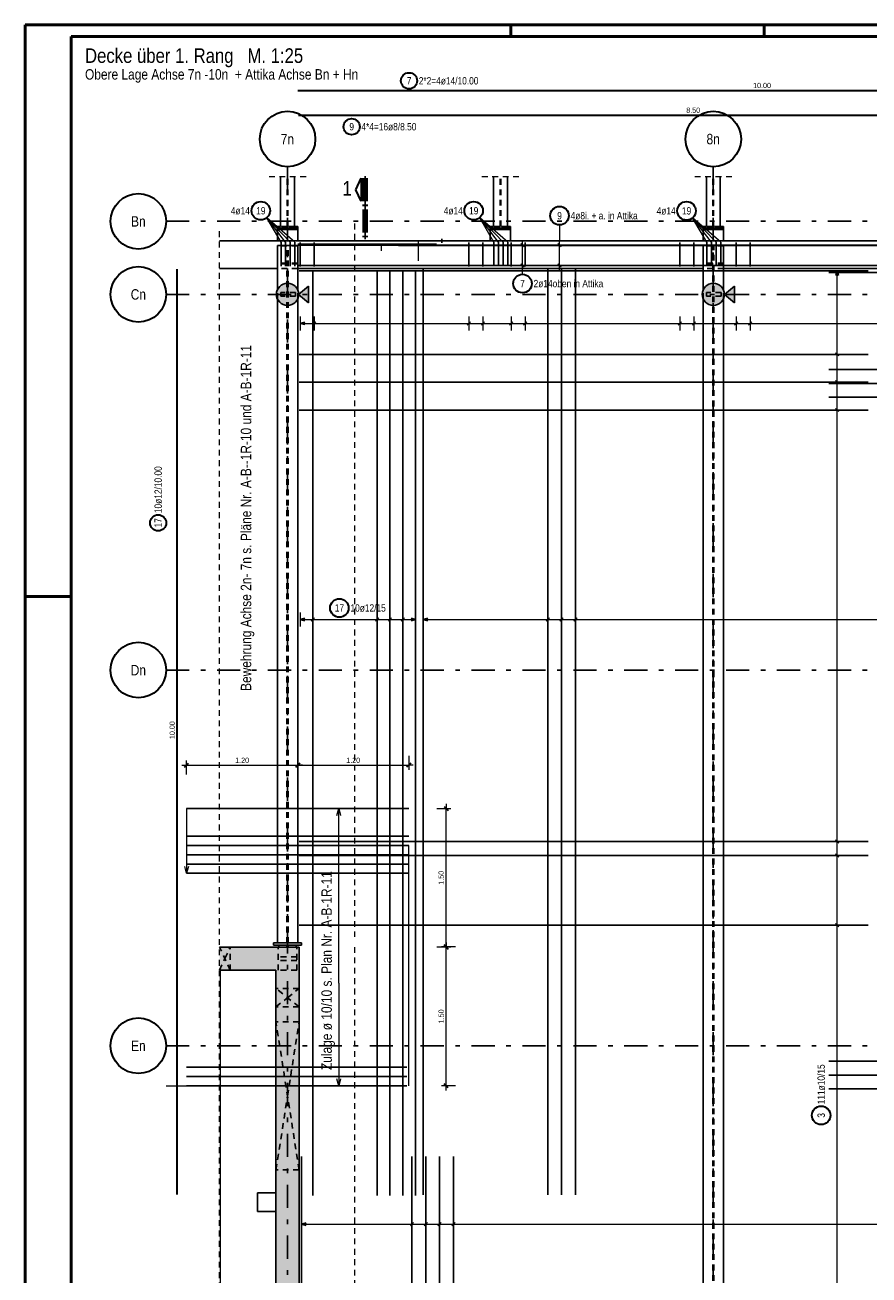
# Model space of a CAD drawing. Header units: millimetres. Extents: x -61 to 115, y -10 to 52.
# Tile 6 of 14: x 0 to 18, y 15 to 42. Entities that reach past the tile are written whole.
import ezdxf
from ezdxf.enums import TextEntityAlignment as Align

# ---------------------------------------------------------------- set-up
doc = ezdxf.new("R2010")
doc.units = ezdxf.units.MM
doc.linetypes.add('DASHDOTX2', pattern=[2, 1, -0.5, 0, -0.5])
doc.linetypes.add('HIDDEN', pattern=[0.375, 0.25, -0.125])
for name, color, linetype, lineweight in [('Achsen', 7, 'Continuous', 20), ('Bewehrung untere Lage', 7, 'Continuous', 20), ('Geschnittene Kanten', 7, 'Continuous', 20), ('Schraffuren', 7, 'Continuous', 20), ('Unterzug', 7, 'Continuous', 20)]:
    doc.layers.add(name, color=color, linetype=linetype, lineweight=lineweight)
doc.styles.add('Arial Narrow', font='ARIALN.TTF')
doc.dimstyles.new('Arch_Strakon_dimstyle', dxfattribs={"dimtxt": 11.25, "dimasz": 1, "dimexe": 1.25, "dimexo": 0.0625, "dimgap": 1, "dimtad": 0, "dimzin": 12, "dimdsep": 46, "dimtxsty": 'Arial Narrow', "dimblk": 'Arrowhead_Tick', "dimsah": 1, "dimcen": 0, "dimse1": 1, "dimse2": 1, "dimclrd": 6, "dimclrt": 3, "dimazin": 0, "dimtfac": 1, "dimtdec": 4, "dimtmove": 0, "dimatfit": 3, "dimldrblk": 'NONE', "dimfxl": 1, "dimtvp": 1, "dimtolj": 1, "dimtzin": 0, "dimlwd": 13, "dimarcsym": 2})

# ---------------------------------------------------------------- blocks, each defined once
blk = doc.blocks.new('Arrowhead_Tick')
at = {"color": 2, "linetype": 'Continuous', "lineweight": 35, "ltscale": 0.5}
blk.add_line((4.4, 4.4), (-4.4, -4.4), dxfattribs=at)
at = {"color": 0, "linetype": 'Continuous', "lineweight": -2, "ltscale": 0.5}
for p, q in [((-1, 0), (0, 0)), ((0, 20), (0, -10)), ((10, 0), (0, 0))]:
    blk.add_line(p, q, dxfattribs=at)
blk = doc.blocks.new('*D26')
at = {"layer": 'Bewehrung untere Lage', "color": 6, "linetype": 'Continuous', "lineweight": 13}
blk.add_line((3.5, 26.05), (5.883, 26.05), dxfattribs=at)
at = {"layer": 'Defpoints', "color": 0}
for p in [(5.893, 26.05), (3.49, 25.115), (5.893, 22.212)]:
    blk.add_point(p, dxfattribs=at)
at = {"layer": 'Bewehrung untere Lage', "color": 6, "lineweight": 13, "xscale": 0.01, "yscale": 0.01, "zscale": 0.01}
blk.add_blockref('Arrowhead_Tick', (5.893, 26.05), dxfattribs=at)
at = {"layer": 'Bewehrung untere Lage', "color": 6, "lineweight": 13, "xscale": 0.01, "yscale": 0.01, "zscale": 0.01, "rotation": 180}
blk.add_blockref('Arrowhead_Tick', (3.49, 26.05), dxfattribs=at)
at = {"layer": 'Bewehrung untere Lage', "color": 3, "lineweight": -2, "insert": (4.692, 26.157), "char_height": 0.1125, "attachment_point": 5, "style": 'Arial Narrow'}
blk.add_mtext('\\A1;1.20', dxfattribs=at)
blk = doc.blocks.new('_None')
blk = doc.blocks.new('*D27')
at = {"layer": 'Bewehrung untere Lage', "color": 6, "linetype": 'Continuous', "lineweight": 13}
blk.add_line((5.903, 26.05), (8.281, 26.05), dxfattribs=at)
at = {"layer": 'Defpoints', "color": 0}
for p in [(8.291, 26.05), (8.291, 24.515), (5.893, 22.212)]:
    blk.add_point(p, dxfattribs=at)
at = {"layer": 'Bewehrung untere Lage', "color": 6, "lineweight": 13, "xscale": 0.01, "yscale": 0.01, "zscale": 0.01}
blk.add_blockref('Arrowhead_Tick', (8.291, 26.05), dxfattribs=at)
at = {"layer": 'Bewehrung untere Lage', "color": 6, "lineweight": 13, "xscale": 0.01, "yscale": 0.01, "zscale": 0.01, "rotation": 180}
blk.add_blockref('Arrowhead_Tick', (5.893, 26.05), dxfattribs=at)
at = {"layer": 'Bewehrung untere Lage', "color": 3, "lineweight": -2, "insert": (7.092, 26.157), "char_height": 0.1125, "attachment_point": 5, "style": 'Arial Narrow'}
blk.add_mtext('\\A1;1.20', dxfattribs=at)
blk = doc.blocks.new('*D28')
at = {"layer": 'Achsen', "color": 6, "linetype": 'Continuous', "lineweight": 13}
blk.add_line((9.1, 19.132), (9.1, 22.112), dxfattribs=at)
at = {"layer": 'Defpoints', "color": 0}
for p in [(4.203, 22.122), (9.1, 22.122), (8.291, 19.122)]:
    blk.add_point(p, dxfattribs=at)
at = {"layer": 'Achsen', "color": 6, "lineweight": 13, "xscale": 0.01, "yscale": 0.01, "zscale": 0.01}
for p, rotation in [((9.1, 22.122), 90), ((9.1, 19.122), 270)]:
    blk.add_blockref('Arrowhead_Tick', p, dxfattribs=dict(at, rotation=rotation))
at = {"layer": 'Achsen', "color": 3, "lineweight": -2, "insert": (8.993, 20.622), "char_height": 0.1125, "attachment_point": 5, "rotation": 90, "style": 'Arial Narrow'}
blk.add_mtext('\\A1;1.50', dxfattribs=at)
blk = doc.blocks.new('*D29')
at = {"layer": 'Achsen', "color": 6, "linetype": 'Continuous', "lineweight": 13}
blk.add_line((9.1, 22.132), (9.1, 25.105), dxfattribs=at)
at = {"layer": 'Defpoints', "color": 0}
for p in [(8.291, 25.115), (9.1, 25.115), (4.203, 22.122)]:
    blk.add_point(p, dxfattribs=at)
at = {"layer": 'Achsen', "color": 6, "lineweight": 13, "xscale": 0.01, "yscale": 0.01, "zscale": 0.01}
for p, rotation in [((9.1, 25.115), 90), ((9.1, 22.122), 270)]:
    blk.add_blockref('Arrowhead_Tick', p, dxfattribs=dict(at, rotation=rotation))
at = {"layer": 'Achsen', "color": 3, "lineweight": -2, "insert": (8.993, 23.618), "char_height": 0.1125, "attachment_point": 5, "rotation": 90, "style": 'Arial Narrow'}
blk.add_mtext('\\A1;1.50', dxfattribs=at)

msp = doc.modelspace()

# ---------------------------------------------------------------- hatches: boundary and pattern name
at = {"layer": 'Achsen', "lineweight": 35, "true_color": 0x80ff80}
for points in [[(6.129495, 36.405885), (6.129495, 36.048162), (5.913061, 36.227023)], [(15.329506, 36.405885), (15.329506, 36.048162), (15.113072, 36.227023)]]:
    msp.add_hatch(color=91, dxfattribs=at).paths.add_polyline_path(points)
at = {"layer": 'Schraffuren', "lineweight": 35, "true_color": 0xd7ffd7}
for points in [[(5.913061, 36.227023), (5.912982, 36.233203), (5.912743, 36.239378), (5.912345, 36.245545), (5.911789, 36.2517), (5.911075, 36.257839), (5.910202, 36.263957), (5.909173, 36.270051), (5.907987, 36.276116), (5.906645, 36.282148), (5.905148, 36.288144), (5.903497, 36.2941), (5.901694, 36.300011), (5.899739, 36.305874), (5.897633, 36.311684), (5.895379, 36.317438), (5.892977, 36.323132), (5.89043, 36.328763), (5.887738, 36.334326), (5.884904, 36.339818), (5.88193, 36.345235), (5.878817, 36.350574), (5.875567, 36.35583), (5.872184, 36.361002), (5.868668, 36.366084), (5.865023, 36.371075), (5.86125, 36.37597), (5.857352, 36.380766), (5.853333, 36.38546), (5.849194, 36.390049), (5.844938, 36.39453), (5.840568, 36.3989), (5.836087, 36.403156), (5.831498, 36.407295), (5.826804, 36.411315), (5.822007, 36.415212), (5.817113, 36.418985), (5.812122, 36.42263), (5.80704, 36.426146), (5.801868, 36.42953), (5.796611, 36.432779), (5.791273, 36.435892), (5.785856, 36.438866), (5.780364, 36.4417), (5.774801, 36.444392), (5.76917, 36.446939), (5.763476, 36.449341), (5.757722, 36.451595), (5.751911, 36.453701), (5.746049, 36.455656), (5.740138, 36.457459), (5.734182, 36.45911), (5.728186, 36.460607), (5.722154, 36.461949), (5.716089, 36.463135), (5.709995, 36.464164), (5.703877, 36.465037), (5.697738, 36.465751), (5.691583, 36.466308), (5.685416, 36.466705), (5.679241, 36.466944), (5.673061, 36.467023), (5.666882, 36.466944), (5.660706, 36.466705), (5.654539, 36.466308), (5.648384, 36.465751), (5.642246, 36.465037), (5.636127, 36.464164), (5.630034, 36.463135), (5.623969, 36.461949), (5.617936, 36.460607), (5.61194, 36.45911), (5.605985, 36.457459), (5.600074, 36.455656), (5.594211, 36.453701), (5.588401, 36.451595), (5.582646, 36.449341), (5.576952, 36.446939), (5.571322, 36.444392), (5.565759, 36.4417), (5.560267, 36.438866), (5.55485, 36.435892), (5.549511, 36.432779), (5.544254, 36.42953), (5.539083, 36.426146), (5.534, 36.42263), (5.52901, 36.418985), (5.524115, 36.415212), (5.519319, 36.411315), (5.514625, 36.407295), (5.510036, 36.403156), (5.505555, 36.3989), (5.501185, 36.39453), (5.496929, 36.390049), (5.49279, 36.38546), (5.48877, 36.380766), (5.484872, 36.37597), (5.4811, 36.371075), (5.477454, 36.366084), (5.473939, 36.361002), (5.470555, 36.35583), (5.467306, 36.350574), (5.464193, 36.345235), (5.461218, 36.339818), (5.458384, 36.334326), (5.455693, 36.328763), (5.453145, 36.323132), (5.450743, 36.317438), (5.448489, 36.311684), (5.446384, 36.305874), (5.444429, 36.300011), (5.442625, 36.2941), (5.440975, 36.288144), (5.439478, 36.282148), (5.438136, 36.276116), (5.43695, 36.270051), (5.43592, 36.263957), (5.435048, 36.257839), (5.434333, 36.2517), (5.433777, 36.245545), (5.433379, 36.239378), (5.433141, 36.233203), (5.433061, 36.227023), (5.433141, 36.220844), (5.433379, 36.214668), (5.433777, 36.208501), (5.434333, 36.202346), (5.435048, 36.196208), (5.43592, 36.19009), (5.43695, 36.183996), (5.438136, 36.177931), (5.439478, 36.171898), (5.440975, 36.165902), (5.442625, 36.159947), (5.444429, 36.154036), (5.446384, 36.148173), (5.448489, 36.142363), (5.450743, 36.136609), (5.453145, 36.130914), (5.455693, 36.125284), (5.458384, 36.119721), (5.461218, 36.114229), (5.464193, 36.108812), (5.467306, 36.103473), (5.470555, 36.098216), (5.473939, 36.093045), (5.477454, 36.087962), (5.4811, 36.082972), (5.484872, 36.078077), (5.48877, 36.073281), (5.49279, 36.068587), (5.496929, 36.063998), (5.501185, 36.059517), (5.505555, 36.055147), (5.510036, 36.050891), (5.514625, 36.046752), (5.519319, 36.042732), (5.524115, 36.038835), (5.52901, 36.035062), (5.534, 36.031417), (5.539083, 36.027901), (5.544254, 36.024517), (5.549511, 36.021268), (5.55485, 36.018155), (5.560267, 36.01518), (5.565759, 36.012346), (5.571322, 36.009655), (5.576952, 36.007107), (5.582646, 36.004706), (5.588401, 36.002451), (5.594211, 36.000346), (5.600074, 35.998391), (5.605985, 35.996587), (5.61194, 35.994937), (5.617936, 35.99344), (5.623969, 35.992098), (5.630034, 35.990912), (5.636127, 35.989882), (5.642246, 35.98901), (5.648384, 35.988295), (5.654539, 35.987739), (5.660706, 35.987342), (5.666882, 35.987103), (5.673061, 35.987023), (5.679241, 35.987103), (5.685416, 35.987342), (5.691583, 35.987739), (5.697738, 35.988295), (5.703877, 35.98901), (5.709995, 35.989882), (5.716089, 35.990912), (5.722154, 35.992098), (5.728186, 35.99344), (5.734182, 35.994937), (5.740138, 35.996587), (5.746049, 35.998391), (5.751911, 36.000346), (5.757722, 36.002451), (5.763476, 36.004706), (5.76917, 36.007107), (5.774801, 36.009655), (5.780364, 36.012346), (5.785856, 36.01518), (5.791273, 36.018155), (5.796611, 36.021268), (5.801868, 36.024517), (5.80704, 36.027901), (5.812122, 36.031417), (5.817113, 36.035062), (5.822007, 36.038835), (5.826804, 36.042732), (5.831498, 36.046752), (5.836087, 36.050891), (5.840568, 36.055147), (5.844938, 36.059517), (5.849194, 36.063998), (5.853333, 36.068587), (5.857352, 36.073281), (5.86125, 36.078077), (5.865023, 36.082972), (5.868668, 36.087962), (5.872184, 36.093045), (5.875567, 36.098216), (5.878817, 36.103473), (5.88193, 36.108812), (5.884904, 36.114229), (5.887738, 36.119721), (5.89043, 36.125284), (5.892977, 36.130914), (5.895379, 36.136609), (5.897633, 36.142363), (5.899739, 36.148173), (5.901694, 36.154036), (5.903497, 36.159947), (5.905148, 36.165902), (5.906645, 36.171898), (5.907987, 36.177931), (5.909173, 36.183996), (5.910202, 36.19009), (5.911075, 36.196208), (5.911789, 36.202346), (5.912345, 36.208501), (5.912743, 36.214668), (5.912982, 36.220844)], [(15.113072, 36.227023), (15.112993, 36.233203), (15.112754, 36.239378), (15.112357, 36.245545), (15.1118, 36.2517), (15.111086, 36.257839), (15.110214, 36.263957), (15.109184, 36.270051), (15.107998, 36.276116), (15.106656, 36.282148), (15.105159, 36.288144), (15.103508, 36.2941), (15.101705, 36.300011), (15.09975, 36.305874), (15.097644, 36.311684), (15.09539, 36.317438), (15.092988, 36.323132), (15.090441, 36.328763), (15.087749, 36.334326), (15.084915, 36.339818), (15.081941, 36.345235), (15.078828, 36.350574), (15.075579, 36.35583), (15.072195, 36.361002), (15.068679, 36.366084), (15.065034, 36.371075), (15.061261, 36.37597), (15.057364, 36.380766), (15.053344, 36.38546), (15.049205, 36.390049), (15.044949, 36.39453), (15.040579, 36.3989), (15.036098, 36.403156), (15.031509, 36.407295), (15.026815, 36.411315), (15.022019, 36.415212), (15.017124, 36.418985), (15.012133, 36.42263), (15.007051, 36.426146), (15.001879, 36.42953), (14.996623, 36.432779), (14.991284, 36.435892), (14.985867, 36.438866), (14.980375, 36.4417), (14.974812, 36.444392), (14.969181, 36.446939), (14.963487, 36.449341), (14.957733, 36.451595), (14.951923, 36.453701), (14.94606, 36.455656), (14.940149, 36.457459), (14.934193, 36.45911), (14.928197, 36.460607), (14.922165, 36.461949), (14.9161, 36.463135), (14.910006, 36.464164), (14.903888, 36.465037), (14.897749, 36.465751), (14.891595, 36.466308), (14.885427, 36.466705), (14.879252, 36.466944), (14.873072, 36.467023), (14.866893, 36.466944), (14.860718, 36.466705), (14.85455, 36.466308), (14.848395, 36.465751), (14.842257, 36.465037), (14.836139, 36.464164), (14.830045, 36.463135), (14.82398, 36.461949), (14.817947, 36.460607), (14.811951, 36.45911), (14.805996, 36.457459), (14.800085, 36.455656), (14.794222, 36.453701), (14.788412, 36.451595), (14.782658, 36.449341), (14.776963, 36.446939), (14.771333, 36.444392), (14.76577, 36.4417), (14.760278, 36.438866), (14.754861, 36.435892), (14.749522, 36.432779), (14.744265, 36.42953), (14.739094, 36.426146), (14.734011, 36.42263), (14.729021, 36.418985), (14.724126, 36.415212), (14.71933, 36.411315), (14.714636, 36.407295), (14.710047, 36.403156), (14.705566, 36.3989), (14.701196, 36.39453), (14.69694, 36.390049), (14.692801, 36.38546), (14.688781, 36.380766), (14.684884, 36.37597), (14.681111, 36.371075), (14.677466, 36.366084), (14.67395, 36.361002), (14.670566, 36.35583), (14.667317, 36.350574), (14.664204, 36.345235), (14.661229, 36.339818), (14.658396, 36.334326), (14.655704, 36.328763), (14.653156, 36.323132), (14.650755, 36.317438), (14.6485, 36.311684), (14.646395, 36.305874), (14.64444, 36.300011), (14.642636, 36.2941), (14.640986, 36.288144), (14.639489, 36.282148), (14.638147, 36.276116), (14.636961, 36.270051), (14.635931, 36.263957), (14.635059, 36.257839), (14.634344, 36.2517), (14.633788, 36.245545), (14.633391, 36.239378), (14.633152, 36.233203), (14.633072, 36.227023), (14.633152, 36.220844), (14.633391, 36.214668), (14.633788, 36.208501), (14.634344, 36.202346), (14.635059, 36.196208), (14.635931, 36.19009), (14.636961, 36.183996), (14.638147, 36.177931), (14.639489, 36.171898), (14.640986, 36.165902), (14.642636, 36.159947), (14.64444, 36.154036), (14.646395, 36.148173), (14.6485, 36.142363), (14.650755, 36.136609), (14.653156, 36.130914), (14.655704, 36.125284), (14.658396, 36.119721), (14.661229, 36.114229), (14.664204, 36.108812), (14.667317, 36.103473), (14.670566, 36.098216), (14.67395, 36.093045), (14.677466, 36.087962), (14.681111, 36.082972), (14.684884, 36.078077), (14.688781, 36.073281), (14.692801, 36.068587), (14.69694, 36.063998), (14.701196, 36.059517), (14.705566, 36.055147), (14.710047, 36.050891), (14.714636, 36.046752), (14.71933, 36.042732), (14.724126, 36.038835), (14.729021, 36.035062), (14.734011, 36.031417), (14.739094, 36.027901), (14.744265, 36.024517), (14.749522, 36.021268), (14.754861, 36.018155), (14.760278, 36.01518), (14.76577, 36.012346), (14.771333, 36.009655), (14.776963, 36.007107), (14.782658, 36.004706), (14.788412, 36.002451), (14.794222, 36.000346), (14.800085, 35.998391), (14.805996, 35.996587), (14.811951, 35.994937), (14.817947, 35.99344), (14.82398, 35.992098), (14.830045, 35.990912), (14.836139, 35.989882), (14.842257, 35.98901), (14.848395, 35.988295), (14.85455, 35.987739), (14.860718, 35.987342), (14.866893, 35.987103), (14.873072, 35.987023), (14.879252, 35.987103), (14.885427, 35.987342), (14.891595, 35.987739), (14.897749, 35.988295), (14.903888, 35.98901), (14.910006, 35.989882), (14.9161, 35.990912), (14.922165, 35.992098), (14.928197, 35.99344), (14.934193, 35.994937), (14.940149, 35.996587), (14.94606, 35.998391), (14.951923, 36.000346), (14.957733, 36.002451), (14.963487, 36.004706), (14.969181, 36.007107), (14.974812, 36.009655), (14.980375, 36.012346), (14.985867, 36.01518), (14.991284, 36.018155), (14.996623, 36.021268), (15.001879, 36.024517), (15.007051, 36.027901), (15.012133, 36.031417), (15.017124, 36.035062), (15.022019, 36.038835), (15.026815, 36.042732), (15.031509, 36.046752), (15.036098, 36.050891), (15.040579, 36.055147), (15.044949, 36.059517), (15.049205, 36.063998), (15.053344, 36.068587), (15.057364, 36.073281), (15.061261, 36.078077), (15.065034, 36.082972), (15.068679, 36.087962), (15.072195, 36.093045), (15.075579, 36.098216), (15.078828, 36.103473), (15.081941, 36.108812), (15.084915, 36.114229), (15.087749, 36.119721), (15.090441, 36.125284), (15.092988, 36.130914), (15.09539, 36.136609), (15.097644, 36.142363), (15.09975, 36.148173), (15.101705, 36.154036), (15.103508, 36.159947), (15.105159, 36.165902), (15.106656, 36.171898), (15.107998, 36.177931), (15.109184, 36.183996), (15.110214, 36.19009), (15.111086, 36.196208), (15.1118, 36.202346), (15.112357, 36.208501), (15.112754, 36.214668), (15.112993, 36.220844)], [(5.922205, 21.621504), (4.202915, 21.621504), (4.202915, 22.121504), (5.922207, 22.121504)], [(5.922205, 21.621504), (5.922207, 3.567023), (5.422207, 3.567023), (5.422207, 21.621504)]]:
    msp.add_hatch(color=254, dxfattribs=at).paths.add_polyline_path(points)

# ---------------------------------------------------------------- linework, layer by layer
at = {"color": 4, "linetype": 'Continuous', "lineweight": 50}
for p, q in [((59.45, 42.05), (0, 42.05)), ((0, 42.05), (0, 0)), ((59.2, 41.8), (1, 41.8)), ((1, 41.8), (1, 0.25))]:
    msp.add_line(p, q, dxfattribs=at)
at = {"color": 4, "linetype": 'Continuous', "lineweight": 50, "ltscale": 0.2}
for p, q in [((10.5, 42.05), (10.5, 41.8)), ((15.975, 42.05), (15.975, 41.8)), ((0, 29.7), (1, 29.7))]:
    msp.add_line(p, q, dxfattribs=at)
at = {"color": 2, "linetype": 'Continuous', "lineweight": 35, "ltscale": 0.5}
msp.add_line((5.91285, 40.102279), (22.91285, 40.102279), dxfattribs=at)
at = {"color": 3, "linetype": 'DASHDOTX2', "lineweight": 25, "ltscale": 0.5}
for p, q in [((5.673061, 38.984048), (5.673061, 1.174541)), ((14.873061, 38.984048), (14.873061, 1.174541))]:
    msp.add_line(p, q, dxfattribs=at)
at = {"color": 5, "linetype": 'HIDDEN', "lineweight": 18, "ltscale": 0.5}
for p, q in [((6.073115, 38.76603), (5.273115, 38.76603)), ((10.672915, 38.76603), (9.872915, 38.76603)), ((15.273115, 38.76603), (14.473115, 38.76603)), ((4.202915, 2.817023), (4.202915, 37.637023))]:
    msp.add_line(p, q, dxfattribs=at)
at = {"color": 3, "linetype": 'Continuous', "lineweight": 25}
for p, q in [((5.523115, 37.69703), (5.523115, 38.76603)), ((5.823115, 37.69703), (5.823115, 38.76603)), ((10.122915, 37.69703), (10.122915, 38.76603)), ((10.422915, 37.69703), (10.422915, 38.76603)), ((14.723115, 37.69703), (14.723115, 38.76603)), ((15.023115, 37.69703), (15.023115, 38.76603)), ((5.453051, 37.65703), (5.453051, 37.69703)), ((5.453051, 37.627023), (5.453051, 37.65703)), ((5.453051, 37.387023), (5.453051, 37.627023)), ((5.893115, 37.627023), (5.453051, 37.627023)), ((5.523115, 37.69703), (5.453115, 37.69703)), ((5.893115, 37.65703), (5.453115, 37.65703)), ((5.893115, 37.69703), (5.823115, 37.69703)), ((5.893014, 37.65703), (5.893014, 37.69703)), ((5.893014, 37.627023), (5.893014, 37.65703)), ((5.893014, 37.387023), (5.893014, 37.627023)), ((10.052851, 37.65703), (10.052851, 37.69703)), ((10.052851, 37.627023), (10.052851, 37.65703)), ((10.052851, 37.387023), (10.052851, 37.627023)), ((10.122915, 37.69703), (10.052915, 37.69703)), ((10.492915, 37.65703), (10.052915, 37.65703)), ((10.492915, 37.627023), (10.052915, 37.627023)), ((10.492915, 37.69703), (10.422915, 37.69703)), ((10.492814, 37.65703), (10.492814, 37.69703)), ((10.492814, 37.627023), (10.492814, 37.65703)), ((10.492814, 37.387023), (10.492814, 37.627023)), ((14.653051, 37.65703), (14.653051, 37.69703)), ((14.653051, 37.627023), (14.653051, 37.65703)), ((14.653051, 37.387023), (14.653051, 37.627023)), ((14.723115, 37.69703), (14.653115, 37.69703)), ((15.093115, 37.65703), (14.653115, 37.65703)), ((15.093115, 37.627023), (14.653115, 37.627023)), ((15.093115, 37.69703), (15.023115, 37.69703)), ((15.093014, 37.65703), (15.093014, 37.69703)), ((15.093014, 37.627023), (15.093014, 37.65703)), ((15.093014, 37.387023), (15.093014, 37.627023)), ((34.672931, 37.387023), (4.202915, 37.387023)), ((5.453051, 36.322086), (5.453051, 37.287023)), ((5.893061, 37.287023), (5.453061, 37.287023)), ((5.893014, 36.322195), (5.893014, 37.287023)), ((14.653051, 36.322065), (14.653051, 37.287023)), ((15.093072, 37.287023), (14.653072, 37.287023)), ((15.093014, 36.322216), (15.093014, 37.287023)), ((5.453051, 36.787023), (4.202915, 36.787023)), ((14.653051, 36.787023), (5.893014, 36.787023)), ((23.852207, 36.787023), (15.093014, 36.787023)), ((5.453051, 22.211504), (5.453051, 36.13196)), ((5.893014, 22.211504), (5.893014, 36.131852)), ((14.653051, 3.657023), (14.653051, 36.131981)), ((15.093014, 3.657023), (15.093014, 36.131831)), ((5.373061, 22.161504), (5.373061, 22.211504)), ((5.973061, 22.211504), (5.373061, 22.211504)), ((5.973061, 22.161504), (5.373061, 22.161504)), ((5.487046, 22.121504), (5.487046, 22.161504)), ((5.859046, 22.121504), (5.859046, 22.161504)), ((5.973061, 22.161504), (5.973061, 22.211504)), ((5.922952, 22.121504), (5.922207, 22.121504)), ((5.922952, 14.553071), (5.922952, 22.121504)), ((5.022207, 16.406358), (5.022207, 16.806358)), ((5.422207, 16.806358), (5.022207, 16.806358)), ((5.422207, 16.406358), (5.022207, 16.406358))]:
    msp.add_line(p, q, dxfattribs=at)
at = {"color": 3, "linetype": 'HIDDEN', "lineweight": 25, "ltscale": 0.5}
for p, q in [((5.666015, 37.69703), (5.666015, 38.76603)), ((5.680215, 37.69703), (5.680215, 38.76603)), ((10.265815, 37.69703), (10.265815, 38.76603)), ((10.280015, 37.69703), (10.280015, 38.76603)), ((14.866015, 37.69703), (14.866015, 38.76603)), ((14.880215, 37.69703), (14.880215, 38.76603)), ((5.666015, 37.69703), (5.523115, 37.69703)), ((5.823115, 37.69703), (5.680215, 37.69703)), ((10.265815, 37.69703), (10.122915, 37.69703)), ((10.422915, 37.69703), (10.280015, 37.69703)), ((14.866015, 37.69703), (14.723115, 37.69703)), ((15.023115, 37.69703), (14.880215, 37.69703)), ((14.653051, 37.384823), (14.653051, 37.387023)), ((15.093014, 37.384823), (14.653051, 37.384823)), ((15.093014, 37.384823), (15.093014, 37.387023)), ((5.661061, 37.274357), (5.453061, 37.274357)), ((5.661061, 22.211504), (5.661061, 37.274357)), ((5.685061, 22.211504), (5.685061, 37.274357)), ((5.893014, 37.274357), (5.685061, 37.274357)), ((14.861072, 37.274357), (14.653072, 37.274357)), ((14.861072, 3.657023), (14.861072, 37.274357)), ((14.885072, 3.657023), (14.885072, 37.274357)), ((15.093014, 37.274357), (14.885072, 37.274357)), ((5.893014, 36.787023), (5.453051, 36.787023)), ((5.661061, 36.899697), (5.453061, 36.899697)), ((5.893061, 36.88703), (5.453061, 36.88703)), ((5.893061, 36.899697), (5.685061, 36.899697)), ((15.093014, 36.787023), (14.653051, 36.787023)), ((14.861072, 36.899697), (14.653072, 36.899697)), ((15.093072, 36.88703), (14.653072, 36.88703)), ((15.093072, 36.899697), (14.885072, 36.899697)), ((5.453051, 36.13196), (5.453051, 36.322086)), ((5.525938, 36.187023), (5.525938, 36.267023)), ((5.845938, 36.267023), (5.525938, 36.267023)), ((5.845938, 36.187023), (5.845938, 36.267023)), ((5.893014, 36.131852), (5.893014, 36.322195)), ((14.653051, 36.131981), (14.653051, 36.322065)), ((14.725949, 36.187023), (14.725949, 36.267023)), ((15.045949, 36.267023), (14.725949, 36.267023)), ((15.045949, 36.187023), (15.045949, 36.267023)), ((15.093014, 36.131831), (15.093014, 36.322216)), ((5.845938, 36.187023), (5.525938, 36.187023)), ((15.045949, 36.187023), (14.725949, 36.187023)), ((5.658546, 22.121504), (5.658546, 22.161504)), ((5.687546, 22.121504), (5.687546, 22.161504)), ((4.436761, 21.621504), (4.436761, 22.121504)), ((5.473061, 21.621504), (5.473061, 22.121504)), ((5.873061, 21.911504), (5.473061, 21.911504)), ((5.873061, 21.621504), (5.873061, 22.121504)), ((5.873061, 21.831504), (5.473061, 21.831504)), ((5.873061, 21.621504), (5.473061, 21.621504)), ((5.922205, 21.226446), (5.422207, 21.226446)), ((5.922205, 20.826446), (5.422207, 20.826446)), ((5.422952, 17.302244), (5.422952, 20.502244)), ((5.922205, 20.502244), (5.423061, 20.502244)), ((5.922205, 17.302244), (5.423061, 17.302244))]:
    msp.add_line(p, q, dxfattribs=at)
at = {"color": 2, "linetype": 'Continuous', "lineweight": 35}
for p, q in [((7.149171, 38.489759), (7.261671, 38.73725)), ((7.261671, 38.73725), (7.261671, 38.242255)), ((7.261671, 38.242255), (7.149171, 38.489759))]:
    msp.add_line(p, q, dxfattribs=at)
at = {"color": 1, "linetype": 'Continuous', "lineweight": 70}
for p, q in [((7.336671, 38.242255), (7.336671, 38.73725)), ((7.336671, 38.73725), (7.366676, 38.73725)), ((7.366676, 38.73725), (7.366676, 38.242255)), ((7.366676, 38.242255), (7.336671, 38.242255)), ((7.336671, 38.13725), (7.336671, 38.167256)), ((7.336671, 38.167256), (7.366676, 38.167256)), ((7.366676, 38.13725), (7.336671, 38.13725)), ((7.366676, 38.167256), (7.366676, 38.13725)), ((7.336671, 37.567254), (7.336671, 38.062249)), ((7.336671, 38.062249), (7.366676, 38.062249)), ((7.366676, 38.062249), (7.366676, 37.567254)), ((7.366676, 37.567254), (7.336671, 37.567254)), ((7.336671, 37.462251), (7.336671, 37.492255)), ((7.336671, 37.492255), (7.366676, 37.492255)), ((7.366676, 37.462251), (7.336671, 37.462251)), ((7.366676, 37.492255), (7.366676, 37.462251)), ((8.993225, 37.38725), (9.023229, 37.38725))]:
    msp.add_line(p, q, dxfattribs=at)
at = {"color": 9, "linetype": 'HIDDEN', "lineweight": 0, "ltscale": 0.5}
for p, q in [((7.122952, 37.757986), (7.122952, 22.338648)), ((7.122952, 22.121504), (7.122952, 3.571751))]:
    msp.add_line(p, q, dxfattribs=at)
at = {"color": 5, "linetype": 'Continuous', "lineweight": 18, "ltscale": 0.5}
for p, q in [((11.55, 37.728022), (11.55, 37.393739)), ((10.6, 37.293739), (10.9, 37.293739)), ((10.75, 36.749198), (10.75, 37.393739)), ((11.4, 37.293739), (11.7, 37.293739)), ((11.55, 36.750811), (11.55, 37.393739)), ((10.6, 36.849198), (10.9, 36.849198)), ((10.75, 36.661586), (10.75, 36.749198)), ((11.4, 36.850811), (11.7, 36.850811)), ((5.945014, 35.75), (5.945014, 35.45)), ((6.248974, 35.75), (6.248974, 35.45)), ((9.59254, 35.75), (9.59254, 35.45)), ((9.896501, 35.75), (9.896501, 35.45)), ((10.504422, 35.75), (10.504422, 35.45)), ((10.808382, 35.75), (10.808382, 35.45)), ((14.151948, 35.75), (14.151948, 35.45)), ((14.455909, 35.75), (14.455909, 35.45)), ((15.36779, 35.75), (15.36779, 35.45)), ((15.671751, 35.75), (15.671751, 35.45)), ((5.945014, 35.6), (32.997501, 35.6)), ((8.603014, 29.35), (8.603014, 29.05)), ((8.603014, 29.2), (30.442192, 29.2)), ((11.295515, 29.35), (11.295515, 29.05)), ((11.594682, 29.35), (11.594682, 29.05)), ((11.893849, 29.35), (11.893849, 29.05))]:
    msp.add_line(p, q, dxfattribs=at)
at = {"color": 3, "linetype": 'Continuous', "lineweight": 25, "ltscale": 0.5}
for p, q in [((5.91285, 37.293739), (25.91285, 37.293739)), ((5.91285, 37.293739), (22.91285, 37.293739)), ((5.945014, 36.827023), (5.945014, 37.347023)), ((6.248974, 36.827023), (6.248974, 37.347023)), ((9.59254, 36.827023), (9.59254, 37.347023)), ((9.896501, 36.827023), (9.896501, 37.347023)), ((10.504422, 36.827023), (10.504422, 37.347023)), ((10.714645, 37.329094), (10.785355, 37.258384)), ((10.808382, 36.827023), (10.808382, 37.347023)), ((11.514645, 37.329094), (11.585355, 37.258384)), ((14.151948, 36.827023), (14.151948, 37.347023)), ((14.455909, 36.827023), (14.455909, 37.347023)), ((15.36779, 36.827023), (15.36779, 37.347023)), ((15.671751, 36.827023), (15.671751, 37.347023)), ((5.91285, 36.850811), (22.91285, 36.850811)), ((5.91285, 36.849198), (25.91285, 36.849198)), ((8.603014, 16.767023), (8.603014, 36.767023)), ((10.714645, 36.884553), (10.785355, 36.813843)), ((11.295515, 16.767023), (11.295515, 36.767023)), ((11.514645, 36.886166), (11.585355, 36.815455)), ((11.594682, 16.767023), (11.594682, 36.767023)), ((11.893849, 16.767023), (11.893849, 36.767023)), ((6.045014, 35.626795), (5.945014, 35.6)), ((5.945014, 35.6), (6.045014, 35.573205)), ((6.28433, 35.635355), (6.213619, 35.564645)), ((9.627896, 35.635355), (9.557185, 35.564645)), ((9.931856, 35.635355), (9.861145, 35.564645)), ((10.539777, 35.635355), (10.469066, 35.564645)), ((10.843738, 35.635355), (10.773027, 35.564645)), ((14.187303, 35.635355), (14.116593, 35.564645)), ((14.491264, 35.635355), (14.420553, 35.564645)), ((15.403146, 35.635355), (15.332435, 35.564645)), ((15.707106, 35.635355), (15.636395, 35.564645)), ((8.703014, 29.226795), (8.603014, 29.2)), ((8.603014, 29.2), (8.703014, 29.173205)), ((11.330871, 29.235355), (11.26016, 29.164645)), ((11.630037, 29.235355), (11.559327, 29.164645)), ((11.929204, 29.235355), (11.858494, 29.164645))]:
    msp.add_line(p, q, dxfattribs=at)
at = {"color": 9, "linetype": 'Continuous', "lineweight": 0}
msp.add_line((8.493115, 37.387023), (8.493115, 36.955557), dxfattribs=at)
at = {"color": 2, "linetype": 'Continuous', "lineweight": 35}
for centre in [(5.673061, 39.584048), (14.873061, 39.584048)]:
    msp.add_circle(centre, 0.6, dxfattribs=at)
at = {"color": 2, "linetype": 'Continuous', "lineweight": 35, "ltscale": 0.5}
for centre, radius in [((7.058603, 39.851336), 0.175), ((11.55, 37.928022), 0.2), ((10.75, 36.461586), 0.2)]:
    msp.add_circle(centre, radius, dxfattribs=at)
at = {"color": 9, "linetype": 'Continuous', "lineweight": 0}
msp.add_circle((5.91285, 37.293739), 0.00222, dxfattribs=at)
at = {"layer": 'Achsen', "color": 5, "linetype": 'Continuous', "lineweight": 18, "ltscale": 0.5}
for p, q in [((5.532411, 37.359002), (5.224889, 37.883244)), ((5.632411, 37.359002), (5.224889, 37.883244)), ((5.732411, 37.359002), (5.224889, 37.883244)), ((5.832411, 37.359002), (5.224889, 37.883244)), ((10.132211, 37.359002), (9.824689, 37.883244)), ((10.232211, 37.359002), (9.824689, 37.883244)), ((10.332211, 37.359002), (9.824689, 37.883244)), ((10.432211, 37.359002), (9.824689, 37.883244)), ((14.732411, 37.356802), (14.424889, 37.881044)), ((14.832411, 37.356802), (14.424889, 37.881044)), ((14.932411, 37.356802), (14.424889, 37.881044)), ((15.032411, 37.356802), (14.424889, 37.881044))]:
    msp.add_line(p, q, dxfattribs=at)
at = {"layer": 'Achsen', "color": 3, "linetype": 'DASHDOTX2', "lineweight": 25, "ltscale": 0.5}
for p, q in [((3.049386, 37.807023), (36.43784, 37.807023)), ((3.049386, 36.227023), (36.43784, 36.227023)), ((3.049386, 28.107023), (36.519696, 28.107023)), ((3.049386, 19.987023), (36.519696, 19.987023))]:
    msp.add_line(p, q, dxfattribs=at)
at = {"layer": 'Achsen', "color": 3, "linetype": 'Continuous', "lineweight": 25, "ltscale": 0.5}
for p, q in [((5.532411, 36.839002), (5.532411, 37.359002)), ((5.632411, 36.839002), (5.632411, 37.359002)), ((5.732411, 36.839002), (5.732411, 37.359002)), ((5.832411, 36.839002), (5.832411, 37.359002)), ((10.132211, 36.839002), (10.132211, 37.359002)), ((10.232211, 36.839002), (10.232211, 37.359002)), ((10.332211, 36.839002), (10.332211, 37.359002)), ((10.432211, 36.839002), (10.432211, 37.359002)), ((14.732411, 36.836802), (14.732411, 37.356802)), ((14.832411, 36.836802), (14.832411, 37.356802)), ((14.932411, 36.836802), (14.932411, 37.356802)), ((15.032411, 36.836802), (15.032411, 37.356802))]:
    msp.add_line(p, q, dxfattribs=at)
at = {"layer": 'Achsen', "color": 3, "linetype": 'Continuous', "lineweight": 25}
for p, q in [((5.913061, 36.227023), (6.129495, 36.405885)), ((5.913061, 36.227023), (6.129495, 36.048162)), ((6.129495, 36.048162), (6.129495, 36.405885)), ((15.113072, 36.227023), (15.329506, 36.405885)), ((15.113072, 36.227023), (15.329506, 36.048162)), ((15.329506, 36.048162), (15.329506, 36.405885)), ((5.922205, 20.496765), (5.923061, 20.502244)), ((5.923061, 17.302244), (5.922205, 17.307723))]:
    msp.add_line(p, q, dxfattribs=at)
at = {"layer": 'Achsen', "color": 3, "linetype": 'HIDDEN', "lineweight": 25, "ltscale": 0.5}
for p, q in [((4.436761, 21.621504), (4.202915, 22.121504)), ((4.319838, 21.871504), (4.436761, 22.121504)), ((4.202915, 21.621504), (4.319838, 21.871504)), ((5.922205, 20.826447), (5.422207, 21.226446)), ((5.672207, 21.026446), (5.922205, 21.226445)), ((5.422207, 20.826446), (5.672207, 21.026446)), ((5.922205, 17.307723), (5.423061, 20.502244)), ((5.673061, 18.902244), (5.922205, 20.496765)), ((5.423061, 17.302244), (5.673061, 18.902244))]:
    msp.add_line(p, q, dxfattribs=at)
at = {"layer": 'Achsen', "color": 2, "linetype": 'Continuous', "lineweight": 35}
for centre in [(2.449386, 37.807023), (2.449386, 36.227023), (2.449386, 28.107023), (2.449386, 19.987023)]:
    msp.add_circle(centre, 0.6, dxfattribs=at)
at = {"layer": 'Achsen', "color": 2, "linetype": 'Continuous', "lineweight": 35, "ltscale": 0.5}
for centre in [(5.094879, 38.035222), (9.694679, 38.035222), (14.294879, 38.033022)]:
    msp.add_circle(centre, 0.2, dxfattribs=at)
at = {"layer": 'Bewehrung untere Lage', "color": 9, "linetype": 'Continuous', "lineweight": 0}
for p, q in [((8.073044, 37.287023), (22.05487, 37.287023)), ((3.490293, 25.114515), (3.490293, 23.714515)), ((8.290949, 25.114515), (4.248585, 25.114515)), ((3.490293, 23.714515), (3.4501, 23.864515)), ((3.530485, 23.864515), (3.490293, 23.714515)), ((4.222205, 3.567023), (4.222205, 21.621504))]:
    msp.add_line(p, q, dxfattribs=at)
at = {"layer": 'Bewehrung untere Lage', "color": 2, "linetype": 'Continuous', "lineweight": 35, "ltscale": 0.5}
msp.add_line((3.286913, 16.774348), (3.286913, 36.774348), dxfattribs=at)
at = {"layer": 'Bewehrung untere Lage', "color": 3, "linetype": 'Continuous', "lineweight": 25, "ltscale": 0.5}
for p, q in [((6.222351, 16.747023), (6.222351, 36.747023)), ((7.609037, 16.747023), (7.609037, 36.747023)), ((7.886374, 16.747023), (7.886374, 36.747023)), ((8.163712, 16.747023), (8.163712, 36.747023)), ((8.441049, 16.747023), (8.441049, 36.747023)), ((18.222205, 36.737001), (5.922205, 36.737001)), ((17.372952, 36.697023), (34.772952, 36.697023)), ((17.55, 36.737001), (17.523205, 36.637001)), ((17.576795, 36.637001), (17.55, 36.737001)), ((18.222205, 34.931548), (5.922205, 34.931548)), ((17.514645, 34.966903), (17.585355, 34.896193)), ((17.372952, 34.603842), (34.772952, 34.603842)), ((18.222205, 34.32973), (5.922205, 34.32973)), ((17.514645, 34.365086), (17.585355, 34.294375)), ((17.372952, 34.304816), (34.772952, 34.304816)), ((17.372952, 34.00579), (34.772952, 34.00579)), ((18.222205, 33.727912), (5.922205, 33.727912)), ((17.514645, 33.763268), (17.585355, 33.692557)), ((6.045014, 29.226795), (5.945014, 29.2)), ((5.945014, 29.2), (6.045014, 29.173205)), ((6.257706, 29.235355), (6.186996, 29.164645)), ((7.644393, 29.235355), (7.573682, 29.164645)), ((7.92173, 29.235355), (7.851019, 29.164645)), ((8.199067, 29.235355), (8.128356, 29.164645)), ((8.441049, 29.2), (8.341049, 29.226795)), ((8.341049, 29.173205), (8.441049, 29.2)), ((18.222205, 24.399737), (5.922205, 24.399737)), ((17.514645, 24.435092), (17.585355, 24.364381)), ((18.222205, 24.098828), (5.922205, 24.098828)), ((17.514645, 24.134183), (17.585355, 24.063472)), ((18.222205, 22.594283), (5.922205, 22.594283)), ((17.514645, 22.629639), (17.585355, 22.558928)), ((17.372952, 19.652546), (34.772952, 19.652546)), ((17.372952, 19.35352), (34.772952, 19.35352)), ((17.372952, 19.054494), (34.772952, 19.054494)), ((5.972952, 3.591751), (5.972952, 17.591751)), ((8.362219, 3.591751), (8.362219, 17.591751)), ((8.660877, 3.591751), (8.660877, 17.591751)), ((8.959536, 3.591751), (8.959536, 17.591751)), ((9.258194, 3.591751), (9.258194, 17.591751)), ((6.072952, 16.15809), (5.972952, 16.131295)), ((5.972952, 16.131295), (6.072952, 16.104501)), ((8.397574, 16.166651), (8.326864, 16.09594)), ((8.696233, 16.166651), (8.625522, 16.09594)), ((8.994891, 16.166651), (8.92418, 16.09594)), ((9.293549, 16.166651), (9.222839, 16.09594))]:
    msp.add_line(p, q, dxfattribs=at)
at = {"layer": 'Bewehrung untere Lage', "color": 5, "linetype": 'Continuous', "lineweight": 18, "ltscale": 0.5}
for p, q in [((17.7, 36.737001), (17.4, 36.737001)), ((17.55, 3.637023), (17.55, 36.737001)), ((17.4, 34.931548), (17.7, 34.931548)), ((17.4, 34.32973), (17.7, 34.32973)), ((17.4, 33.727912), (17.7, 33.727912)), ((5.945014, 29.35), (5.945014, 29.05)), ((5.945014, 29.2), (8.441049, 29.2)), ((6.222351, 29.35), (6.222351, 29.05)), ((7.609037, 29.35), (7.609037, 29.05)), ((7.886374, 29.35), (7.886374, 29.05)), ((8.163712, 29.35), (8.163712, 29.05)), ((8.441049, 29.05), (8.441049, 29.35)), ((17.4, 24.399737), (17.7, 24.399737)), ((17.4, 24.098828), (17.7, 24.098828)), ((17.4, 22.594283), (17.7, 22.594283)), ((5.972952, 16.281295), (5.972952, 15.981295)), ((8.362219, 16.281295), (8.362219, 15.981295)), ((8.660877, 16.281295), (8.660877, 15.981295)), ((8.959536, 16.281295), (8.959536, 15.981295)), ((9.258194, 16.281295), (9.258194, 15.981295)), ((5.972952, 16.131295), (30.462936, 16.131295))]:
    msp.add_line(p, q, dxfattribs=at)
at = {"layer": 'Bewehrung untere Lage', "color": 3, "linetype": 'Continuous', "lineweight": 25}
for p, q in [((8.290949, 25.114515), (3.490293, 25.114515)), ((8.290949, 24.514515), (3.490293, 24.514515)), ((8.290949, 24.314515), (3.490293, 24.314515)), ((8.290949, 24.114515), (3.490293, 24.114515)), ((8.290949, 23.914515), (3.490293, 23.914515)), ((8.290949, 23.714515), (3.490293, 23.714515)), ((8.248761, 19.521504), (3.490293, 19.521504)), ((8.248761, 19.321504), (3.490293, 19.321504)), ((8.248761, 19.121504), (3.490293, 19.121504))]:
    msp.add_line(p, q, dxfattribs=at)
at = {"layer": 'Bewehrung untere Lage', "color": 5, "linetype": 'Continuous', "lineweight": 18}
for p, q in [((6.738451, 24.964515), (6.778643, 25.114515)), ((6.778643, 21.336685), (6.778643, 25.114515)), ((6.778643, 25.114515), (6.818835, 24.964515)), ((6.778643, 21.336685), (6.778643, 19.121504)), ((6.778643, 19.121504), (6.738451, 19.271504)), ((6.818835, 19.271504), (6.778643, 19.121504))]:
    msp.add_line(p, q, dxfattribs=at)
at = {"layer": 'Bewehrung untere Lage', "color": 2, "linetype": 'Continuous', "lineweight": 35, "ltscale": 0.5}
for centre, radius in [((2.876608, 31.288886), 0.175), ((6.793049, 29.45), 0.2), ((17.203463, 18.482093), 0.2)]:
    msp.add_circle(centre, radius, dxfattribs=at)
at = {"layer": 'Geschnittene Kanten', "color": 9, "linetype": 'Continuous', "lineweight": 0}
for p, q in [((8.290949, 19.121504), (8.290949, 24.316515)), ((3.048761, 19.121504), (8.248761, 19.121504))]:
    msp.add_line(p, q, dxfattribs=at)
at = {"layer": 'Geschnittene Kanten', "color": 3, "linetype": 'Continuous', "lineweight": 25}
for p, q in [((5.922207, 22.121504), (4.202915, 22.121504)), ((5.922205, 21.621504), (5.922205, 22.121504)), ((5.422207, 21.621504), (4.202915, 21.621504)), ((5.422205, 3.567023), (5.422205, 21.621504)), ((5.922205, 3.567023), (5.922205, 21.621504))]:
    msp.add_line(p, q, dxfattribs=at)
for centre in [(5.673061, 36.227023), (14.873072, 36.227023)]:
    msp.add_circle(centre, 0.24, dxfattribs=at)
at = {"layer": 'Unterzug', "color": 2, "linetype": 'Continuous', "lineweight": 35, "ltscale": 0.5}
msp.add_line((5.893014, 40.63654), (25.893014, 40.63654), dxfattribs=at)
at = {"layer": 'Unterzug', "color": 9, "linetype": 'Continuous', "lineweight": 0}
for p, q in [((5.893014, 37.323556), (8.893014, 37.323556)), ((7.693014, 37.323556), (7.693014, 37.166945))]:
    msp.add_line(p, q, dxfattribs=at)
at = {"layer": 'Unterzug', "color": 2, "linetype": 'Continuous', "lineweight": 35, "ltscale": 0.5}
msp.add_circle((8.298783, 40.844193), 0.175, dxfattribs=at)

# ---------------------------------------------------------------- texts
at = {"color": 1, "lineweight": 70, "style": 'Arial Narrow'}
for s, p in [('Decke über 1. Rang   M. 1:25', (1.296839, 41.23064)), ('1', (6.860437, 38.360389))]:
    msp.add_text(s, height=0.315, dxfattribs=at).set_placement(p)
at = {"color": 4, "lineweight": 50, "style": 'Arial Narrow'}
msp.add_text('Obere Lage Achse 7n -10n  + Attika Achse Bn + Hn', height=0.225, dxfattribs=at).set_placement((1.296839, 40.87064))
for s, p in [('7n', (5.669861, 39.584048)), ('8n', (14.869861, 39.584048))]:
    msp.add_text(s, height=0.225, dxfattribs=at).set_placement(p, align=Align.MIDDLE_CENTER)
at = {"color": 3, "lineweight": 25, "insert": (14.2891, 40.264779), "char_height": 0.1125, "attachment_point": 1, "line_spacing_factor": 0.9, "style": 'Arial Narrow'}
msp.add_mtext('8.50', dxfattribs=at)
at = {"color": 2, "lineweight": 35, "char_height": 0.1575, "attachment_point": 1, "line_spacing_factor": 0.9, "style": 'Arial Narrow'}
for s, insert in [('9', (7.00899, 39.930086)), ('4*4=16ø8/8.50', (7.268603, 39.930086)), ('9', (11.500388, 38.006772)), ('4ø8i. + a. in Attika', (11.79, 38.006772)), ('7', (10.700387, 36.540336)), ('2ø14oben in Attika', (10.99, 36.540336))]:
    msp.add_mtext(s, dxfattribs=dict(at, insert=insert))
at = {"layer": 'Achsen', "color": 4, "lineweight": 50, "style": 'Arial Narrow'}
for s, p in [('Bn', (2.449386, 37.805368)), ('Cn', (2.449386, 36.227023)), ('Dn', (2.449386, 28.105368)), ('En', (2.449386, 19.985368))]:
    msp.add_text(s, height=0.225, dxfattribs=at).set_placement(p, align=Align.MIDDLE_CENTER)
msp.add_text('Bewehrung Achse 2n- 7n s. Pläne Nr. A-B--1R-10 und A-B-1R-11', height=0.225, rotation=90, dxfattribs=at).set_placement((4.888182, 27.656121))
at = {"layer": 'Achsen', "color": 2, "lineweight": 35, "char_height": 0.1575, "attachment_point": 1, "line_spacing_factor": 0.9, "style": 'Arial Narrow'}
for s, insert in [('4ø14', (4.448529, 38.113972)), ('19', (4.995654, 38.113972)), ('4ø14', (9.048329, 38.113972)), ('19', (9.595454, 38.113972)), ('4ø14', (13.648529, 38.111772)), ('19', (14.195654, 38.111772))]:
    msp.add_mtext(s, dxfattribs=dict(at, insert=insert))
at = {"layer": 'Bewehrung untere Lage', "color": 4, "lineweight": 50, "style": 'Arial Narrow'}
msp.add_text('Zulage ø 10/10 s. Plan Nr. A-B-1R-11', height=0.225, rotation=90, dxfattribs=at).set_placement((6.629567, 19.462363))
at = {"layer": 'Bewehrung untere Lage', "color": 2, "lineweight": 35, "char_height": 0.1575, "attachment_point": 1, "rotation": 90, "line_spacing_factor": 0.9, "style": 'Arial Narrow'}
for s, insert in [('10ø12/10.00', (2.797858, 31.498886)), ('17', (2.797858, 31.189661)), ('111ø10/15', (17.124713, 18.722093)), ('3', (17.124713, 18.43248))]:
    msp.add_mtext(s, dxfattribs=dict(at, insert=insert))
at = {"layer": 'Bewehrung untere Lage', "color": 2, "lineweight": 35, "char_height": 0.1575, "attachment_point": 1, "line_spacing_factor": 0.9, "style": 'Arial Narrow'}
for s, insert in [('17', (6.693824, 29.52875)), ('10ø12/15', (7.033049, 29.52875))]:
    msp.add_mtext(s, dxfattribs=dict(at, insert=insert))
at = {"layer": 'Bewehrung untere Lage', "color": 3, "lineweight": 25, "insert": (3.124413, 26.615161), "char_height": 0.1125, "attachment_point": 1, "rotation": 90, "line_spacing_factor": 0.9, "style": 'Arial Narrow'}
msp.add_mtext('10.00', dxfattribs=at)
at = {"layer": 'Unterzug', "color": 2, "lineweight": 35, "char_height": 0.1575, "attachment_point": 1, "line_spacing_factor": 0.9, "style": 'Arial Narrow'}
for s, insert in [('7', (8.24917, 40.922943)), ('2*2=4ø14/10.00', (8.508783, 40.922943))]:
    msp.add_mtext(s, dxfattribs=dict(at, insert=insert))
at = {"layer": 'Unterzug', "color": 3, "lineweight": 25, "insert": (15.733826, 40.79904), "char_height": 0.1125, "attachment_point": 1, "line_spacing_factor": 0.9, "style": 'Arial Narrow'}
msp.add_mtext('10.00', dxfattribs=at)

# ---------------------------------------------------------------- dimensions: what is measured, and where the dimension line sits
at = {"layer": 'Achsen', "lineweight": -2}
for base, p1, p2, picture, middle in [((9.1, 25.114515), (4.202915, 22.121504), (8.290949, 25.114515), '*D29', (9.1, 23.618009)), ((9.1, 22.121504), (8.290949, 19.121504), (4.202915, 22.121504), '*D28', (9.1, 20.621504))]:
    dim = msp.add_linear_dim(base=base, p1=p1, p2=p2, angle=90, text='1.50', dimstyle='Arch_Strakon_dimstyle', override={"dimscale": 0.01, "dimtxt": 11.25, "dimasz": 1, "dimgap": 5, "dimtad": 1, "dimjust": 0, "dimtih": 0, "dimtoh": 0, "dimdec": 2, "dimdsep": 46, "dimtxsty": 'Arial Narrow', "dimclrd": 6, "dimclrt": 3, "dimtix": 1, "dimtofl": 255, "dimtmove": 0, "dimatfit": 2, "dimfxl": 0, "dimfxlon": 0, "dimtvp": 44.444444, "dimlwd": 13}, dxfattribs=at)
    dim.commit()
    dim.dimension.update_dxf_attribs({"geometry": picture, "text_midpoint": middle, "dimtype": 160})
at = {"layer": 'Bewehrung untere Lage', "lineweight": -2}
for base, p1, p2, picture, middle in [((5.893014, 26.05), (3.490293, 25.114515), (5.893014, 22.211504), '*D26', (4.691653, 26.05)), ((8.290949, 26.05), (5.893014, 22.211504), (8.290949, 24.514515), '*D27', (7.091981, 26.05))]:
    dim = msp.add_linear_dim(base=base, p1=p1, p2=p2, text='1.20', dimstyle='Arch_Strakon_dimstyle', override={"dimscale": 0.01, "dimtxt": 11.25, "dimasz": 1, "dimgap": 5, "dimtad": 1, "dimjust": 0, "dimtih": 0, "dimtoh": 0, "dimdec": 2, "dimdsep": 46, "dimtxsty": 'Arial Narrow', "dimclrd": 6, "dimclrt": 3, "dimtix": 1, "dimtofl": 255, "dimtmove": 0, "dimatfit": 2, "dimfxl": 0, "dimfxlon": 0, "dimtvp": 44.444444, "dimlwd": 13}, dxfattribs=at)
    dim.commit()
    dim.dimension.update_dxf_attribs({"geometry": picture, "text_midpoint": middle, "dimtype": 160})

doc.saveas('drawing.dxf')
